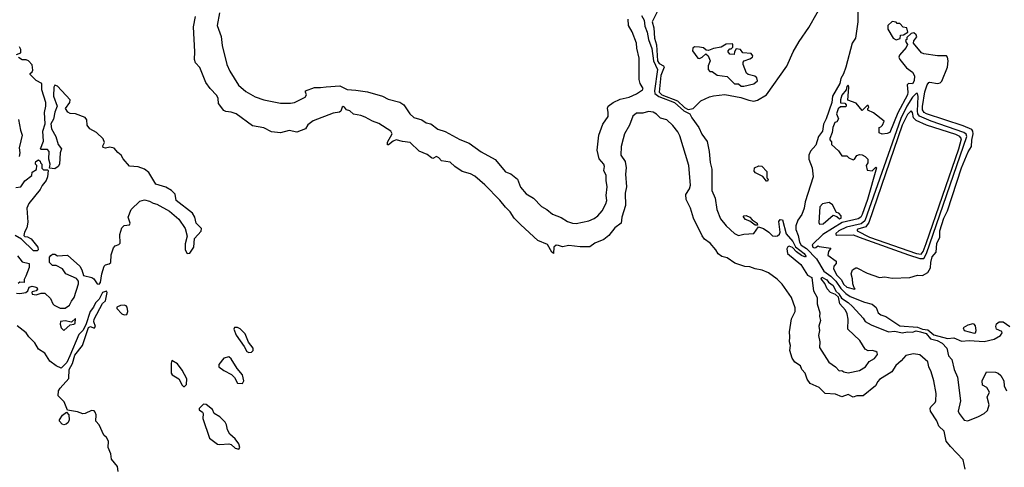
# Model space of a CAD drawing. Extents: x 2386423 to 2568864, y 578392 to 761999.
# Tile 249 of 256: x 2468725 to 2476545, y 688639 to 692191. Entities that reach past the tile are written whole.
import ezdxf

# ---------------------------------------------------------------- set-up
doc = ezdxf.new("R2010")
doc.units = 0

msp = doc.modelspace()

# ---------------------------------------------------------------- linework, layer by layer
at = {"layer": '0CON05XD'}
for points in [[(2473791.1, 692258.9), (2473747.3, 692172.7), (2473760.5, 692125), (2473766.2, 692045), (2473782.4, 691992.4), (2473791.2, 691865), (2473805, 691842.4), (2473838.5, 691825), (2473842.7, 691815), (2473816.9, 691746.9), (2473804.7, 691614.7), (2473824.4, 691594.4), (2473948.2, 691548.2), (2474005, 691493.8), (2474035, 691478.6), (2474074.1, 691485.9), (2474135, 691547.5), (2474202.5, 691577.5), (2474235, 691587.9), (2474325, 691596.4), (2474452.7, 691572.7), (2474515, 691551.8), (2474555, 691545.6), (2474585, 691552.9), (2474655.8, 691595), (2474817.3, 691822.7), (2474867.3, 691935), (2474915, 692016.5), (2474992, 692128), (2475126, 692365)], [(2475382.2, 692277.8), (2475380.6, 692175), (2475363.2, 692045), (2475336.2, 692003.8), (2475285, 691814.3), (2475268.2, 691761.8), (2475246.7, 691725), (2475238.4, 691685), (2475181.6, 691585), (2475174.2, 691535), (2475130, 691405), (2475108.9, 691361.1), (2475101.5, 691305), (2475068.8, 691265), (2475048.6, 691195), (2475005, 691148.6), (2474993.2, 691115), (2474991.7, 691085), (2475019, 691015), (2475026.2, 690945), (2474962.2, 690745), (2474955.8, 690695), (2474935.8, 690645), (2474905, 690598.9), (2474889.2, 690555), (2474888.4, 690525), (2474907.2, 690477.2), (2474917.2, 690425), (2474932.5, 690402.5), (2474975.1, 690375.1), (2475052.2, 690292.2), (2475112.8, 690195), (2475165.9, 690155.9), (2475205.6, 690115.6), (2475247.4, 690057.4), (2475285, 690017.7), (2475321.1, 689995), (2475435, 689950.2), (2475494.2, 689934.2), (2475526.2, 689906.2), (2475544.4, 689864.4), (2475565, 689848.8), (2475603.8, 689835), (2475715, 689761.6), (2475855, 689750.4), (2475895, 689735.6), (2475938.5, 689728.5), (2475985, 689689.1), (2476095, 689661), (2476145, 689665.4), (2476205, 689638.5), (2476264.7, 689645.3), (2476385, 689636.8), (2476463.6, 689656.4), (2476515.8, 689684.2), (2476528.8, 689705), (2476525, 689716.2), (2476483.8, 689735), (2476478, 689755), (2476483.3, 689776.7), (2476505, 689791.9), (2476535, 689792.9), (2476588, 689755)], [(2475205, 689219), (2475123.1, 689223.1), (2475075, 689273.2), (2475004.1, 689304.1), (2474979.1, 689339.1), (2474962.5, 689385), (2474937.7, 689415), (2474927.3, 689445), (2474882.2, 689472.2), (2474860, 689505), (2474842.5, 689565), (2474845.8, 689605), (2474838, 689635), (2474842, 689675), (2474838, 689715), (2474853.9, 689816.1), (2474884.3, 689875), (2474884.5, 689905), (2474855, 689987.5), (2474781.1, 690091.1), (2474740.5, 690130.5), (2474672.2, 690182.2), (2474622.7, 690202.7), (2474565, 690213.9), (2474525, 690228.8), (2474485, 690233.1), (2474405, 690257.5), (2474345, 690301.8), (2474301.2, 690311.2), (2474272.6, 690332.6), (2474254.1, 690365), (2474207.9, 690417.9), (2474165, 690448.9), (2474144.7, 690474.7), (2474075.4, 690615), (2474052.5, 690695), (2474017.5, 690765), (2474015.5, 690804.5), (2474045, 690847.5), (2474053.3, 690876.7), (2474040.4, 691035), (2473968.2, 691268.2), (2473951, 691301), (2473911.2, 691351.2), (2473865.6, 691395.6), (2473815, 691408.8), (2473781.3, 691441.3), (2473755, 691457.5), (2473718.3, 691461.7), (2473675, 691448.9), (2473625, 691449.4), (2473594.3, 691425), (2473569.2, 691355), (2473528.6, 691285), (2473517, 691245), (2473501, 691185), (2473499.8, 691115), (2473533.9, 691065), (2473542.1, 691015), (2473536.3, 690965), (2473543.2, 690865), (2473534.8, 690815), (2473537.2, 690715), (2473508.4, 690625), (2473502.9, 690577.1), (2473451.1, 690538.9), (2473405, 690477.2), (2473365, 690447.8), (2473293.2, 690416.8), (2473251.8, 690388.2), (2473175, 690389.2), (2473085, 690399), (2473035, 690387.3), (2473005, 690399.5), (2472985, 690400.3), (2472967.9, 690385), (2472965, 690336.7), (2472950, 690345), (2472916.7, 690406.7), (2472839.3, 690439.3), (2472705, 690563.1), (2472652.9, 690615), (2472620.9, 690665), (2472582.5, 690702.5), (2472539.5, 690759.5), (2472420.4, 690880.4), (2472338.7, 690948.7), (2472305, 690968.6), (2472239.2, 690985), (2472181.9, 691025), (2472145, 691060.8), (2472075, 691070), (2472053.6, 691095), (2472035, 691104.7), (2472005, 691090.5), (2471995, 691094.4), (2471960.8, 691120.8), (2471897.8, 691147.8), (2471825.5, 691215.5), (2471765, 691222.9), (2471715, 691238.6), (2471692, 691228), (2471655, 691197.5), (2471645, 691196.7), (2471645, 691218), (2471681.9, 691285), (2471671.9, 691305), (2471576, 691366), (2471526, 691385), (2471467.6, 691417.6), (2471435, 691431.1), (2471375, 691441.9), (2471346.3, 691466.3), (2471320, 691475), (2471305, 691496.7), (2471295, 691501.2), (2471285, 691496.2), (2471275.8, 691465), (2471265, 691456.9), (2471215, 691449.1), (2471055, 691388.9), (2471012.9, 691357.1), (2470995, 691324.3), (2470925, 691298.6), (2470865, 691311.8), (2470796.6, 691293.4), (2470725, 691301.5), (2470665, 691331.5), (2470575, 691348.9), (2470443.6, 691443.6), (2470405, 691456.9), (2470362, 691462), (2470345, 691471.4), (2470304.4, 691525), (2470300.7, 691565), (2470289.8, 691589.8), (2470237.5, 691645), (2470203.4, 691693.4), (2470155, 691812.1), (2470119.8, 691849.8), (2470112.7, 691875), (2470117.1, 691935), (2470105.5, 692134.5), (2470122, 692215)], [(2470312.3, 692245), (2470294.2, 692145), (2470325, 692056.2), (2470332, 691985), (2470368.8, 691835), (2470392.9, 691782.9), (2470462.4, 691672.4), (2470520.3, 691620.3), (2470595, 691578.2), (2470665, 691554.6), (2470795, 691529.4), (2470875, 691528.1), (2470906.7, 691535), (2470993.2, 691576.8), (2471003.8, 691595), (2470993.8, 691615), (2470995, 691626.2), (2471065, 691653.5), (2471115, 691651.8), (2471159.1, 691659.1), (2471266.7, 691665), (2471325, 691635.7), (2471395, 691632.2), (2471487.2, 691617.2), (2471605, 691582.7), (2471650.1, 691560.1), (2471745, 691536.2), (2471775, 691515.5), (2471822.5, 691445), (2471856, 691416), (2471918.5, 691395), (2471951.9, 691371.9), (2471989.4, 691365), (2472045, 691321.2), (2472105, 691303.9), (2472220.8, 691240.8), (2472295, 691210.6), (2472391.1, 691141.1), (2472501.9, 691081.9), (2472584.4, 690984.4), (2472597.6, 690977.6), (2472625, 690968.5), (2472678.5, 690925), (2472702.8, 690862.7), (2472747.8, 690807.7), (2472804.4, 690775), (2472869.2, 690709.2), (2472912.5, 690685), (2472957.4, 690647.4), (2473025, 690620.9), (2473075, 690588.5), (2473115, 690575.5), (2473145, 690574.5), (2473245, 690595.5), (2473287.3, 690612.7), (2473316.7, 690633.3), (2473352.3, 690675), (2473381.3, 690728.7), (2473388.2, 690755), (2473383.5, 690795), (2473391.2, 690865), (2473382.9, 690915), (2473383.8, 690955), (2473364.3, 690995), (2473369.5, 691025), (2473365, 691043.3), (2473327.1, 691087.1), (2473310.6, 691155), (2473324.6, 691275), (2473355, 691362.2), (2473397.8, 691422.2), (2473399.7, 691455), (2473392.3, 691487.7), (2473398.6, 691505), (2473437.4, 691532.6), (2473495, 691560.8), (2473565, 691575.4), (2473625, 691602.1), (2473671.2, 691635), (2473675.8, 691645), (2473652.5, 691685), (2473645.6, 691715.6), (2473644.6, 691885), (2473625.7, 691965), (2473624.4, 692005), (2473589.2, 692095), (2473560, 692145), (2473557.5, 692195)], [(2473664.4, 692225), (2473685, 692186), (2473688.9, 692138.9), (2473707.7, 692092.3), (2473720, 692035), (2473745, 691963.3), (2473759.4, 691865), (2473791.8, 691795), (2473765.9, 691625), (2473768.5, 691605), (2473800.1, 691580.1), (2473926.4, 691535), (2473998.5, 691468.5), (2474047.3, 691445), (2474062.3, 691412.3), (2474118.7, 691335), (2474142.5, 691282.5), (2474184.6, 691225), (2474201.8, 691145), (2474207.8, 691057.8), (2474222.8, 691005), (2474221.7, 690835), (2474248.5, 690775), (2474261.4, 690685), (2474291.2, 690611.2), (2474334.8, 690554.8), (2474402.9, 690495), (2474435, 690479.4), (2474475, 690490), (2474555, 690494), (2474593, 690547), (2474632, 690535), (2474675, 690505.6), (2474705, 690475.6), (2474725, 690471.9), (2474743.3, 690476.7), (2474760, 690490), (2474764.3, 690505), (2474755, 690590), (2474765, 690606.2), (2474783, 690603), (2474811.2, 690491.2), (2474865, 690430), (2474887.4, 690387.4), (2474955.8, 690335), (2474968.8, 690315), (2474965, 690307.5), (2474935, 690320.8), (2474895, 690347.5), (2474862.4, 690382.4), (2474835, 690394.2), (2474825, 690388.8), (2474818.3, 690371.7), (2474822.7, 690335), (2474928.6, 690248.6), (2474983, 690163), (2475015, 690143.8), (2475021.1, 690098.9), (2475028.7, 690038.7), (2475058.9, 689985), (2475058.1, 689935), (2475080.3, 689865), (2475078.4, 689835), (2475084.6, 689804.6), (2475071, 689759), (2475077.3, 689725), (2475069.7, 689685), (2475078.8, 689635), (2475078.3, 689588.3), (2475152.6, 689472.6), (2475203.3, 689435), (2475232.5, 689405), (2475255, 689407.5), (2475270, 689395), (2475305, 689387.5), (2475395, 689406.2), (2475442.2, 689435), (2475472.7, 689477.3), (2475515, 689502.5), (2475538.2, 689535), (2475535, 689548.8), (2475525, 689558), (2475495, 689566.2), (2475464.2, 689564.2), (2475440, 689575), (2475398.6, 689645), (2475303.3, 689735), (2475304, 689815), (2475296.8, 689856.8), (2475284.2, 689885), (2475237.5, 689935), (2475229.2, 689989.2), (2475205, 690011.2), (2475165, 690025.8), (2475137.1, 690055), (2475118.5, 690098.5), (2475090, 690135), (2475095, 690146.7), (2475135, 690125.6), (2475148, 690108), (2475185, 690080.6), (2475207.2, 690037.2), (2475232, 690015), (2475251.7, 689981.7), (2475305, 689946.4), (2475338.6, 689915), (2475423, 689823), (2475440, 689795), (2475488.3, 689768.3), (2475624.1, 689714.1), (2475675, 689720), (2475735, 689706.6), (2475775, 689714.7), (2475815, 689712), (2475845, 689721), (2475880.6, 689715), (2475925, 689700.8), (2475957.8, 689657.8), (2476012.9, 689645), (2476052.5, 689625), (2476088.5, 689585), (2476102.6, 689522.6), (2476129.1, 689495), (2476146.7, 689415), (2476172.7, 689355), (2476196.2, 689165), (2476179.7, 689085), (2476186.1, 689065), (2476225, 689012.5), (2476255, 689008.2), (2476339.4, 689040.6), (2476385, 689066), (2476410.6, 689089.4), (2476426, 689135), (2476407.7, 689195), (2476426.6, 689235), (2476405, 689271.5), (2476370.6, 689290.6), (2476369.3, 689325), (2476402.9, 689395), (2476475, 689392.8), (2476495, 689385.4), (2476517.2, 689367.2), (2476540, 689325), (2476544.2, 689285), (2476561.8, 689245)], [(2475685, 692030), (2475695, 692032.5), (2475718.3, 692041.7), (2475721.7, 692068.3), (2475745, 692070), (2475777.5, 692092.5), (2475770, 692125), (2475741.7, 692131.7), (2475715, 692160), (2475695, 692160), (2475685, 692170), (2475655, 692177.5), (2475620, 692145), (2475620, 692115), (2475662.5, 692045), (2475685, 692030)], [(2475355, 690052.5), (2475360, 690055), (2475351.7, 690061.7), (2475341.2, 690095), (2475340, 690135), (2475327.5, 690175), (2475340, 690205), (2475365, 690222.5), (2475375, 690222.5), (2475455, 690180), (2475555, 690144.2), (2475595, 690150), (2475655, 690140.8), (2475795, 690144.2), (2475855, 690163.8), (2475895, 690162), (2475938, 690185), (2475958.5, 690221.5), (2475960.5, 690265), (2475972.2, 690307.8), (2476002.9, 690345), (2476007.8, 690415), (2476031.9, 690465), (2476033.9, 690515), (2476065.6, 690615.6), (2476094.7, 690675.3), (2476205.4, 691015), (2476257.3, 691142.7), (2476284.5, 691185), (2476286.7, 691235), (2476298.5, 691285), (2476296.3, 691306.3), (2476288.3, 691318.3), (2476218.5, 691348.5), (2475926, 691445), (2475908.1, 691455), (2475895.5, 691475), (2475895, 691502.5), (2475915, 691617.5), (2475931.9, 691675), (2475945, 691692.5), (2475954.5, 691695.5), (2476015, 691685.5), (2476035, 691690.6), (2476047.7, 691702.3), (2476092.9, 691815), (2476100, 691865), (2476095, 691892.5), (2476085, 691903.3), (2476015.5, 691904.5), (2475905, 691918.9), (2475887.9, 691927.9), (2475822.5, 692005), (2475826.4, 692023.6), (2475850, 692055), (2475845, 692070), (2475827, 692087), (2475805, 692080), (2475771.7, 692048.3), (2475770, 692035), (2475760, 692025), (2475765, 692010), (2475777, 691993), (2475765, 691970), (2475711.7, 691908.3), (2475707, 691893), (2475714.2, 691874.2), (2475768.8, 691808.8), (2475817.1, 691775), (2475831.1, 691745), (2475828, 691705), (2475815, 691682.9), (2475785, 691683.8), (2475773.3, 691675), (2475779.6, 691615), (2475775.3, 691595), (2475698.4, 691451.6), (2475635, 691296.2), (2475615, 691286.7), (2475575, 691282.5), (2475551.7, 691291.7), (2475550, 691335), (2475565, 691340), (2475577.5, 691355), (2475590, 691385), (2475505, 691452.5), (2475461.7, 691471.7), (2475460, 691485), (2475470, 691495), (2475465, 691510), (2475455, 691510), (2475415, 691470), (2475368.3, 691528.3), (2475301.7, 691551.7), (2475310, 691655), (2475305, 691670), (2475295, 691660), (2475290, 691635), (2475255, 691592.5), (2475243.9, 691553.9), (2475245, 691530), (2475278.3, 691528.3), (2475290, 691515), (2475290, 691505), (2475285, 691500), (2475245, 691500), (2475225, 691482.5), (2475213.3, 691445), (2475227.5, 691405), (2475215, 691380), (2475200, 691375), (2475183.9, 691336.1), (2475178.8, 691295), (2475158.3, 691248.3), (2475158.3, 691238.3), (2475171.7, 691221.7), (2475171.7, 691201.7), (2475229.3, 691149.3), (2475255, 691110), (2475295, 691110), (2475310, 691095), (2475345, 691080), (2475356.4, 691083.6), (2475375, 691112.5), (2475395, 691120), (2475415, 691117.5), (2475440, 691105), (2475460, 691085), (2475460, 691055), (2475447.5, 691035), (2475455, 690997.5), (2475495, 690992.5), (2475525, 691020), (2475530, 691015), (2475457.1, 690765), (2475416.2, 690645), (2475404.3, 690625), (2475385, 690610.9), (2475258.3, 690581.7), (2475103, 690487), (2475020, 690405), (2475023.8, 690385), (2475035, 690380), (2475048.3, 690381.7), (2475065, 690397.5), (2475075, 690390), (2475167.5, 690377.5), (2475148.3, 690351.7), (2475143, 690323), (2475210, 690275), (2475210, 690255), (2475190, 690235), (2475187.5, 690215), (2475215, 690163.1), (2475249.7, 690129.7), (2475269.4, 690089.4), (2475295, 690068.5), (2475355, 690052.5)], [(2468700, 691915), (2468733, 691927), (2468734, 691955), (2468722, 691975)], [(2474475, 691663.3), (2474555, 691682.5), (2474583.8, 691705), (2474578.3, 691728.3), (2474563.6, 691743.6), (2474510, 691755), (2474497, 691767), (2474470, 691835), (2474470, 691855), (2474480, 691865), (2474525, 691880), (2474545.8, 691894.2), (2474548, 691905), (2474535, 691923.3), (2474468.3, 691928.3), (2474450, 691955), (2474415, 691960), (2474403, 691937), (2474400, 691915), (2474365, 691917.5), (2474352.5, 691935), (2474352.5, 691945), (2474365, 691960), (2474375, 691960), (2474388.3, 691971.7), (2474390, 691995), (2474385, 692000), (2474335, 691997.5), (2474295, 691972.5), (2474235, 691963.3), (2474195, 691947.5), (2474178.3, 691948.3), (2474155, 691967.5), (2474125, 691972.5), (2474085, 691976.7), (2474070, 691965), (2474067.5, 691945), (2474110, 691885), (2474125, 691882.5), (2474145, 691892.5), (2474175, 691920), (2474193, 691903), (2474207.5, 691865), (2474192.5, 691825), (2474192.5, 691795), (2474205, 691780), (2474225, 691780), (2474265, 691751.2), (2474345, 691740), (2474403, 691683), (2474435, 691682.5), (2474455, 691663.3), (2474475, 691663.3)], [(2468700.7, 690020.7), (2468725, 690016.7), (2468773.9, 690026.1), (2468790.7, 690039.3), (2468801.2, 690068.8), (2468825, 690076), (2468845, 690071.2), (2468860, 690065), (2468867, 690053), (2468855, 690040), (2468825, 690030), (2468820, 690025), (2468825, 690012.5), (2468855, 690007.5), (2468895, 690020), (2468925, 690020), (2468969.3, 689979.3), (2468987.5, 689935), (2468997.5, 689925), (2469045, 689901.2), (2469085, 689901.2), (2469120, 689925), (2469135, 689957.5), (2469156.7, 689985), (2469191.1, 690095), (2469190.8, 690115), (2469175, 690136.2), (2469092.5, 690175), (2469065, 690212.5), (2469015, 690240), (2468985, 690240), (2468962.5, 690265), (2468962.5, 690305), (2468971.7, 690318.3), (2468985, 690330), (2469005, 690330), (2469025, 690317.5), (2469105, 690323.3), (2469201.2, 690235), (2469218.8, 690205), (2469230.5, 690160.5), (2469297.5, 690145), (2469312.5, 690135), (2469340, 690095), (2469355, 690092.5), (2469366, 690104), (2469376.9, 690175), (2469396.2, 690235), (2469405, 690246.2), (2469436, 690254), (2469448.8, 690265), (2469452, 690325), (2469469.7, 690380.3), (2469483.1, 690396.9), (2469512, 690408), (2469521.7, 690418.3), (2469520.6, 690485), (2469535, 690538), (2469555, 690557.5), (2469596.2, 690563.8), (2469602.5, 690575), (2469585.7, 690625), (2469610, 690685), (2469679.3, 690750.7), (2469715, 690761.4), (2469755, 690752), (2469785, 690734), (2469815, 690725.8), (2469915, 690672.5), (2469987.4, 690607.4), (2470038.6, 690535), (2470054.2, 690474.2), (2470038.3, 690411.7), (2470040, 690365), (2470054.5, 690334.5), (2470075, 690339.2), (2470107.1, 690385), (2470114, 690455), (2470165, 690512.9), (2470168.5, 690535), (2470127.5, 690575), (2470116.4, 690625), (2470096.5, 690655), (2469968.8, 690755), (2469958.5, 690805), (2469929.5, 690835), (2469885, 690863.1), (2469806.9, 690886.9), (2469749.2, 690979.2), (2469716.2, 691005), (2469665, 691022.2), (2469597.8, 691027.8), (2469545.9, 691085.9), (2469531.2, 691115), (2469505, 691135.7), (2469475, 691171.9), (2469440.8, 691179.2), (2469405, 691170), (2469387, 691177), (2469385, 691190), (2469397.5, 691215), (2469388.1, 691245), (2469334.2, 691295), (2469280.8, 691325), (2469260.8, 691355), (2469257.5, 691395), (2469245, 691414.3), (2469167.5, 691445), (2469125, 691446), (2469105.9, 691455.9), (2469088.8, 691485), (2469122.9, 691535), (2469124.4, 691555), (2469025, 691664), (2469005, 691672.5), (2468996.2, 691655), (2468994.2, 691585), (2469022.5, 691505), (2469003.6, 691456.4), (2468992.5, 691402.5), (2468972.5, 691365), (2468977.5, 691325), (2469012.5, 691265), (2469029.3, 691199.3), (2469056.7, 691165), (2469047, 691133), (2469041.2, 691045), (2469031.2, 691025), (2469005, 691006.7), (2468961.7, 691011.7), (2468967.5, 691045), (2468957.5, 691085), (2468960, 691145), (2468945, 691160), (2468895, 691160), (2468890, 691165), (2468913, 691227), (2468908.8, 691305), (2468926.2, 691365), (2468922, 691455), (2468932, 691505), (2468931.2, 691535), (2468901.2, 691635), (2468900, 691685), (2468855, 691708.1), (2468806.7, 691755), (2468807.5, 691765), (2468825, 691776.7), (2468830.3, 691789.7), (2468825, 691833.8), (2468795, 691863.8), (2468775, 691873.3), (2468745, 691872.5), (2468715, 691890)], [(2475875, 690294.5), (2475905, 690294.8), (2475928.2, 690335), (2476248.5, 691265), (2476243, 691283), (2476224.8, 691294.8), (2475963.3, 691385), (2475871.3, 691425), (2475857.8, 691445), (2475855.2, 691465), (2475861.2, 691581.2), (2475855, 691604), (2475845, 691605.6), (2475815, 691576.2), (2475771, 691505), (2475722.3, 691407.7), (2475437.1, 690595), (2475408.1, 690571.9), (2475290.4, 690545), (2475231.2, 690515), (2475205.6, 690495), (2475206, 690485), (2475215, 690482), (2475345, 690482.3), (2475422.3, 690455), (2475783.8, 690323.8), (2475875, 690294.5)], [(2468715, 691400), (2468730, 691315), (2468743.3, 691275), (2468735, 691230), (2468720, 691175), (2468726, 691135), (2468721.2, 691105)], [(2475885, 690331.1), (2475899.9, 690350.1), (2475925, 690415.5), (2476184.4, 691165), (2476205.7, 691245), (2476193, 691263), (2476158.7, 691278.7), (2475926.9, 691355), (2475845, 691390.2), (2475823.3, 691413.3), (2475814.6, 691454.6), (2475805, 691468.1), (2475775, 691437.9), (2475734.5, 691355), (2475468, 690582), (2475445, 690547.7), (2475382, 690528), (2475375.8, 690525), (2475375.8, 690515), (2475475.5, 690465), (2475847.5, 690335), (2475885, 690331.1)], [(2468695, 690860), (2468732.5, 690865), (2468765, 690912.5), (2468820, 690955), (2468825, 690980), (2468858.3, 691001.7), (2468860, 691035), (2468850, 691045), (2468850, 691055), (2468853.6, 691066.4), (2468875, 691080), (2468888.3, 691068.3), (2468890, 691055), (2468900, 691045), (2468901.7, 691011.7), (2468915, 691000), (2468945, 691000), (2468950, 690995), (2468946.7, 690945), (2468935.9, 690914.1), (2468902.5, 690875), (2468887.5, 690842.5), (2468797.7, 690732.3), (2468781.2, 690695), (2468790, 690585), (2468781.7, 690538.3), (2468762.5, 690505), (2468758.3, 690478.3), (2468765, 690470), (2468787, 690467), (2468815, 690452.5), (2468870, 690385), (2468872.5, 690365), (2468863, 690357), (2468835, 690357.5), (2468740, 690450), (2468689.3, 690479.3)], [(2474665, 690910), (2474655, 690910), (2474627.5, 690947.5), (2474570, 690975), (2474558.3, 690988.3), (2474560, 691015), (2474595, 691030), (2474618.3, 691028.3), (2474660, 690985), (2474660, 690935), (2474670, 690925), (2474665, 690910)], [(2475078, 690568), (2475105, 690570), (2475185, 690640), (2475215, 690630), (2475235, 690610), (2475250, 690615), (2475250, 690635), (2475230, 690655), (2475211.7, 690661.7), (2475181.2, 690721.2), (2475155, 690740), (2475100.6, 690729.4), (2475079.2, 690705), (2475070.6, 690580.6), (2475078, 690568)], [(2474585, 690560), (2474565, 690560), (2474522.7, 690592.7), (2474490, 690605), (2474472, 690628), (2474477.5, 690635), (2474495, 690637.1), (2474523.3, 690625), (2474542.3, 690602.3), (2474581.2, 690575), (2474585, 690560)], [(2468706.4, 690316.4), (2468745, 690270), (2468800, 690255), (2468800, 690225), (2468772.5, 690155), (2468760.7, 690129.3), (2468760, 690105), (2468725, 690107.5), (2468711.7, 690098.3)], [(2469506, 688605), (2469501.2, 688645), (2469452.7, 688702.7), (2469449.2, 688745), (2469428, 688795), (2469428.8, 688845), (2469413.3, 688875), (2469392.5, 688895), (2469357, 688977), (2469330, 689005), (2469333.3, 689055), (2469325, 689077.5), (2469315, 689086.7), (2469295, 689088.8), (2469244.1, 689065.9), (2469225, 689063.8), (2469185, 689080), (2469103.3, 689093.3), (2469077.6, 689157.6), (2469030, 689205), (2469033.3, 689245), (2469045, 689265.8), (2469116.3, 689343.7), (2469117.1, 689415), (2469145, 689462.5), (2469161.7, 689528.3), (2469223.6, 689606.4), (2469270.8, 689749.2), (2469286.1, 689756.1), (2469315, 689743.3), (2469326.7, 689755), (2469313.9, 689793.9), (2469316.2, 689815), (2469382.5, 689937.5), (2469405, 689960), (2469420, 690025), (2469415, 690037.5), (2469383.3, 690025), (2469355.8, 689974.2), (2469328, 689945), (2469310.9, 689909.1), (2469284.3, 689875.7), (2469249.5, 689770.5), (2469226.7, 689725), (2469195, 689692.5), (2469123.8, 689523.8), (2469099.1, 689470.9), (2469055, 689426.2), (2469013.8, 689445), (2468965, 689482), (2468924, 689545), (2468873.3, 689575), (2468845.8, 689625.8), (2468796.7, 689675), (2468775, 689706.7), (2468705, 689762.5)], [(2469555, 689847.5), (2469575, 689852.5), (2469582.5, 689875), (2469579.3, 689909.3), (2469570.7, 689920.7), (2469555, 689926), (2469525, 689923.8), (2469495, 689910), (2469495, 689900), (2469535, 689857.5), (2469555, 689847.5)], [(2469075, 689723.3), (2469125, 689770), (2469155, 689773.3), (2469165, 689780), (2469168.3, 689818.3), (2469135, 689790), (2469085, 689800), (2469050, 689795), (2469046.7, 689775), (2469054, 689745), (2469075, 689723.3)], [(2470545, 689548.8), (2470565, 689551.2), (2470580, 689565), (2470578.8, 689585), (2470542.7, 689632.7), (2470515, 689698.8), (2470475, 689737.5), (2470455, 689746.9), (2470431.7, 689748.3), (2470426.7, 689735), (2470445, 689687.5), (2470508.3, 689598.3), (2470527.7, 689557.7), (2470545, 689548.8)], [(2476305, 689702.7), (2476315, 689706), (2476321.9, 689725), (2476315, 689762.5), (2476305, 689773.3), (2476293.9, 689776.1), (2476255, 689766.7), (2476217.5, 689745), (2476225, 689724), (2476305, 689702.7)], [(2470495, 689303.3), (2470506.2, 689325), (2470495, 689372.5), (2470452.4, 689422.4), (2470405, 689500), (2470385, 689514.3), (2470345.7, 689504.3), (2470306.2, 689455), (2470306.2, 689435), (2470345, 689406), (2470407.5, 689375), (2470430.7, 689350.7), (2470455, 689307.5), (2470495, 689303.3)], [(2476233.8, 688625), (2476217.6, 688697.6), (2476116.5, 688805), (2476083.3, 688845), (2476067.3, 688925), (2476024.6, 688964.6), (2476008.1, 689008.1), (2475958.9, 689085), (2475955.6, 689105), (2475960.5, 689119.5), (2475995, 689152), (2476000.6, 689165), (2476003.6, 689225), (2475985.5, 689325), (2475965.4, 689395), (2475945.4, 689435), (2475936.7, 689476.7), (2475875, 689530), (2475825, 689539.3), (2475763.6, 689526.4), (2475725, 689482.5), (2475683, 689447), (2475651.5, 689395), (2475554.4, 689335.6), (2475539.7, 689320.3), (2475522.3, 689285), (2475425, 689205.6), (2475375, 689205.6), (2475345, 689195.7), (2475305, 689216.6), (2475255, 689197.9), (2475205, 689219)], [(2470035, 689280), (2470050, 689295), (2470051.7, 689341.7), (2470015, 689410), (2469979.3, 689459.3), (2469933, 689487), (2469927.5, 689465), (2469928.8, 689385), (2469935, 689373.3), (2469989.5, 689339.5), (2470015, 689290), (2470025, 689280), (2470035, 689280)], [(2470465, 688783.3), (2470472.5, 688795), (2470465.8, 688825.8), (2470436, 688865), (2470392.7, 688902.7), (2470374, 688935), (2470366.2, 688975), (2470355.8, 688995.8), (2470315, 689040), (2470270, 689065), (2470256.4, 689096.4), (2470205, 689137.5), (2470185, 689140), (2470150, 689105), (2470150, 689095), (2470176.4, 689076.4), (2470182.5, 689065), (2470180, 689025), (2470231.2, 688871.2), (2470297, 688823), (2470315, 688818.8), (2470386.1, 688826.1), (2470405, 688820), (2470435, 688790), (2470465, 688783.3)], [(2469075, 688976.9), (2469062.2, 688982.2), (2469040, 689005), (2469040, 689015), (2469065, 689052), (2469097.5, 689077.5), (2469114.1, 689054.1), (2469118, 689015), (2469110.8, 688995), (2469095, 688981.9), (2469075, 688976.9)]]:
    msp.add_lwpolyline(points, dxfattribs=at)

doc.saveas('drawing.dxf')
